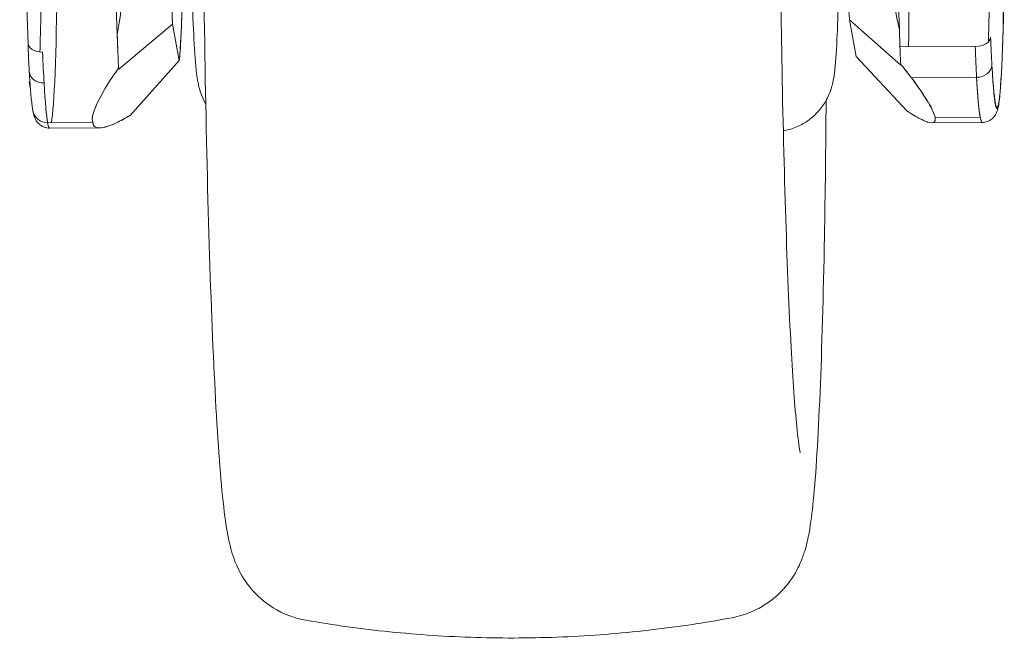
# Model space of a CAD drawing. Header units: millimetres. Extents: x -275 to -235, y -723 to -375.
# Tile 1 of 41: x -270 to -238, y -723 to -703. Entities that reach past the tile are written whole.
import ezdxf

# ---------------------------------------------------------------- set-up
doc = ezdxf.new("R2010")
doc.units = ezdxf.units.MM

msp = doc.modelspace()

# ---------------------------------------------------------------- linework, layer by layer
at = {"color": 0, "linetype": 'Continuous', "lineweight": 0}
for p, q in [((-270.181, -703.315), (-270.458, -695.343)), ((-241.236, -702.843), (-241.305, -700.873)), ((-267.286, -701.029), (-267.217, -703)), ((-242.896, -702.519), (-242.675, -703.736)), ((-241.188, -704.016), (-242.896, -702.519)), ((-242.675, -703.736), (-242.896, -702.519)), ((-242.896, -702.519), (-241.188, -704.016)), ((-265.38, -702.654), (-267.169, -704.158)), ((-267.169, -704.158), (-265.38, -702.654)), ((-265.159, -703.871), (-265.38, -702.654)), ((-265.38, -702.654), (-265.159, -703.871)), ((-241.216, -703.416), (-241.236, -702.843)), ((-267.217, -703), (-267.197, -703.572)), ((-238.718, -703.401), (-241.216, -703.416)), ((-242.675, -703.736), (-240.981, -705.545)), ((-240.981, -705.545), (-242.675, -703.736)), ((-267.169, -704.158), (-267.175, -704.125)), ((-267.175, -704.125), (-267.169, -704.158)), ((-266.788, -705.694), (-265.159, -703.871)), ((-241.194, -703.983), (-241.188, -704.016)), ((-241.188, -704.016), (-241.194, -703.983)), ((-240.838, -704.438), (-238.672, -704.425)), ((-238.672, -704.425), (-240.838, -704.438)), ((-270.105, -704.769), (-270.139, -704.58)), ((-268.05, -705.8), (-268.01, -706.019)), ((-268.01, -706.019), (-268.05, -705.8)), ((-240.051, -705.758), (-238.552, -705.749)), ((-238.552, -705.749), (-240.051, -705.758)), ((-268.03, -705.926), (-269.529, -705.935)), ((-269.529, -705.935), (-268.03, -705.926)), ((-269.465, -706.113), (-267.815, -706.103)), ((-267.805, -706.103), (-267.805, -706.103)), ((-240.164, -705.936), (-240.164, -705.936)), ((-238.488, -705.926), (-240.156, -705.936))]:
    msp.add_line(p, q, dxfattribs=at)
at = {"color": 0, "linetype": 'Continuous', "lineweight": 0, "extrusion": (0, 0, -1)}
for centre, major_axis, ratio, start_param, end_param in [((-265.259, -698.129), (-0.036, 6), 0.037599, -2.424934, 0.211298), ((-265.259, -698.129), (-0.036, 6), 0.037599, 0.211298, 2.84753), ((-238.036, -697.923), (0.045, -7.5), 0.037599, -1.359498, 0.622785), ((-269.513, -698.113), (0.048, -8), 0.037599, -1.173148, -0.211298), ((-238.536, -697.926), (0.048, -8), 0.037599, -1.13086, -0.842973), ((-241.026, -697.983), (-0.048, 8), 0.037599, -2.317096, -2.223476), ((-238.705, -703.097), (0.5, 0.017), 0.606888, 0.047325, 1.618121), ((-238.087, -700.36), (-0.027, 4.5), 0.037599, -2.518808, -2.223476), ((-269.682, -703.284), (-0.5, -0.017), 0.606888, -1.523471, 0.047325), ((-238.587, -700.363), (-0.03, 5), 0.037599, -2.518808, -2.223476), ((-269.564, -700.55), (-0.03, 5), 0.037599, -2.518808, -2.223476), ((-244.638, -701.013), (-4.27, 4.32), 0.089473, 2.413164, 2.569342), ((-238.664, -704.019), (0.499, 0.029), 0.811683, 0.064416, 1.635213), ((-269.641, -704.206), (-0.499, -0.029), 0.811683, -1.50638, 0), ((-238.536, -697.926), (0.048, -8), 0.037599, 0.211298, 0.622785), ((-269.513, -698.113), (0.048, -8), 0.037599, 0.211298, 0.622785), ((-269.528, -705.446), (-0.492, -0.089), 0.977068, -1.393282, 0), ((-268.014, -698.104), (0.048, -8), 0.037599, 0.211298, 0.276872), ((-238.536, -697.926), (0.048, -8), 0.037599, 0, 0.211298), ((-269.513, -698.113), (0.048, -8), 0.037599, 0, 0.211298), ((-268.014, -698.104), (0.048, -8), 0.037599, 0.145724, 0.211298)]:
    msp.add_ellipse(centre, major_axis=major_axis, ratio=ratio, start_param=start_param, end_param=end_param, dxfattribs=at)
at = {"color": 0, "linetype": 'Continuous', "lineweight": 0}
for centre, major_axis, ratio, start_param, end_param in [((-242.775, -697.994), (-0.036, 6), 0.037599, 0.043014, 2.424934), ((-269.513, -698.113), (0.048, -8), 0.037599, 0.211298, 1.173148), ((-270.013, -698.116), (-0.045, 7.5), 0.037599, -2.387792, -2.041565), ((-238.536, -697.926), (-0.048, 8), 0.037599, -2.29862, -2.010733), ((-267.008, -698.14), (0.048, -8), 0.037599, -0.918117, -0.719477), ((-270.064, -700.553), (0.027, -4.5), 0.037599, -0.918117, -0.91004), ((-241.085, -700.378), (0.03, -5), 0.037599, -0.918117, -0.76595), ((-238.587, -700.363), (0.03, -5), 0.037599, -0.918117, -0.622785), ((-267.065, -700.501), (0.03, -5.052), 0.037599, -0.91736, -0.770849), ((-238.664, -704.019), (0.499, 0.029), 0.811683, -1.635213, -0.064416), ((-269.641, -704.206), (-0.499, -0.029), 0.811683, 0, 1.50638), ((-238.536, -697.926), (0.048, -8), 0.037599, -0.622785, 0), ((-259.052, -697.197), (-8.94, -8.846), 0.118871, -0.470684, -0.154153), ((-269.513, -698.113), (0.048, -8), 0.037599, -0.427499, -0.211298), ((-269.528, -705.446), (-0.492, -0.089), 0.977068, 0, 1.393282), ((-269.513, -698.113), (0.048, -8), 0.037599, -0.211298, 0), ((-268.014, -698.014), (0.049, -8.091), 0.037599, -0.210927, -0.146096)]:
    msp.add_ellipse(centre, major_axis=major_axis, ratio=ratio, start_param=start_param, end_param=end_param, dxfattribs=at)
for points, knots in [([(-263.258, -675.095), (-263.334, -675.213), (-263.389, -675.314), (-263.524, -675.584), (-263.574, -675.719), (-263.696, -676.073), (-263.733, -676.24), (-263.961, -677.34), (-264.015, -678.304), (-264.169, -681.18), (-264.228, -682.851), (-264.317, -686.616), (-264.348, -688.687), (-264.38, -693.066), (-264.382, -695.37), (-264.358, -699.989), (-264.331, -702.304), (-264.253, -706.719), (-264.201, -708.818), (-264.076, -712.601), (-264.003, -714.28), (-263.839, -717.096), (-263.752, -718.193), (-263.595, -719.374), (-263.553, -719.664), (-263.41, -720.22), (-263.365, -720.417), (-263.142, -720.869), (-263.088, -720.971), (-262.897, -721.27), (-262.74, -721.495), (-262.218, -721.953), (-261.909, -722.171), (-261.32, -722.389), (-261.141, -722.439), (-260.952, -722.471)], [0.057665, 0.057665, 0.057665, 0.057665, 0.074247, 0.074247, 0.107357, 0.107357, 0.174475, 0.174475, 0.563837, 0.563837, 0.903407, 0.903407, 1.22823, 1.22823, 1.550472, 1.550472, 1.872157, 1.872157, 2.19426, 2.19426, 2.518484, 2.518484, 2.852835, 2.852835, 2.993943, 2.993943, 3.064497, 3.064497, 3.0821, 3.0821, 3.108458, 3.108458, 3.127684, 3.127684, 3.135052, 3.135052, 3.135052, 3.135052]), ([(-245.191, -689.811), (-245.091, -689.827), (-244.996, -689.85), (-244.701, -689.943), (-244.529, -690.033), (-244.216, -690.243), (-244.096, -690.361), (-243.876, -690.608), (-243.805, -690.724), (-243.683, -690.94), (-243.647, -691.028), (-243.584, -691.194), (-243.564, -691.262), (-243.519, -691.425), (-243.505, -691.5), (-243.442, -691.846), (-243.424, -692.072), (-243.368, -692.814), (-243.34, -693.365), (-243.296, -694.565), (-243.279, -695.182), (-243.254, -696.481), (-243.245, -697.161), (-243.235, -698.524), (-243.235, -699.206), (-243.242, -700.51), (-243.25, -701.131), (-243.274, -702.258), (-243.29, -702.761), (-243.331, -703.635), (-243.351, -703.97), (-243.407, -704.385), (-243.421, -704.478), (-243.466, -704.673), (-243.483, -704.741), (-243.546, -704.928), (-243.584, -705.042), (-243.724, -705.283), (-243.762, -705.343), (-243.812, -705.411)], [6.289251, 6.289251, 6.289251, 6.289251, 6.295072, 6.295072, 6.308416, 6.308416, 6.325778, 6.325778, 6.350626, 6.350626, 6.382636, 6.382636, 6.4235, 6.4235, 6.495602, 6.495602, 6.778336, 6.778336, 7.172708, 7.172708, 7.504345, 7.504345, 7.829551, 7.829551, 8.153416, 8.153416, 8.478232, 8.478232, 8.808017, 8.808017, 9.163543, 9.163543, 9.268797, 9.268797, 9.315446, 9.315446, 9.360983, 9.360983, 9.37405, 9.37405, 9.37405, 9.37405]), ([(-264.364, -690.935), (-264.388, -690.978), (-264.408, -691.017), (-264.476, -691.162), (-264.504, -691.241), (-264.556, -691.399), (-264.572, -691.466), (-264.614, -691.65), (-264.627, -691.74), (-264.677, -692.109), (-264.696, -692.393), (-264.739, -693.206), (-264.757, -693.751), (-264.783, -694.94), (-264.791, -695.569), (-264.799, -696.884), (-264.799, -697.568), (-264.789, -698.93), (-264.781, -699.607), (-264.756, -700.894), (-264.739, -701.502), (-264.7, -702.597), (-264.677, -703.08), (-264.623, -703.921), (-264.606, -704.21), (-264.519, -704.677), (-264.506, -704.778), (-264.393, -705.08), (-264.356, -705.175), (-264.278, -705.313)], [0.067187, 0.067187, 0.067187, 0.067187, 0.078476, 0.078476, 0.112623, 0.112623, 0.160097, 0.160097, 0.260406, 0.260406, 0.569515, 0.569515, 0.935629, 0.935629, 1.265735, 1.265735, 1.59059, 1.59059, 1.914454, 1.914454, 2.239608, 2.239608, 2.570794, 2.570794, 2.936443, 2.936443, 3.039131, 3.039131, 3.074859, 3.074859, 3.074859, 3.074859]), ([(-242.896, -702.519), (-242.916, -702.107), (-242.934, -701.634), (-242.949, -701.1), (-242.95, -701.082), (-242.95, -701.066), (-242.951, -701.048), (-242.968, -700.459), (-242.98, -699.829), (-242.989, -699.158), (-242.998, -698.508), (-243.003, -697.855), (-243.004, -697.2), (-243.004, -697.178), (-243.004, -697.156), (-243.004, -697.136), (-243.004, -696.496), (-243, -695.888), (-242.993, -695.31), (-242.986, -694.75), (-242.975, -694.246), (-242.962, -693.8), (-242.961, -693.785), (-242.961, -693.772), (-242.96, -693.757), (-242.945, -693.272), (-242.927, -692.882), (-242.905, -692.586), (-242.885, -692.299), (-242.862, -692.116), (-242.838, -692.037), (-242.837, -692.034), (-242.836, -692.032), (-242.836, -692.03), (-242.83, -692.013), (-242.825, -692.002), (-242.819, -691.997)], [0, 0, 0, 0, 0.1210938, 0.1210938, 0.1210938, 0.125, 0.125, 0.125, 0.25, 0.25, 0.25, 0.3710938, 0.3710938, 0.3710938, 0.375, 0.375, 0.375, 0.5, 0.5, 0.5, 0.6210938, 0.6210938, 0.6210938, 0.625, 0.625, 0.625, 0.75, 0.75, 0.75, 0.8710937, 0.8710937, 0.8710937, 0.875, 0.875, 0.875, 0.9039887, 0.9039887, 0.9039887, 0.9039887]), ([(-265.247, -692.262), (-265.271, -692.131), (-265.294, -692.097), (-265.317, -692.159), (-265.318, -692.161), (-265.318, -692.163), (-265.319, -692.165), (-265.344, -692.24), (-265.368, -692.425), (-265.389, -692.721), (-265.41, -693.009), (-265.428, -693.384), (-265.443, -693.847), (-265.443, -693.862), (-265.444, -693.878), (-265.444, -693.892), (-265.458, -694.35), (-265.469, -694.867), (-265.477, -695.445), (-265.484, -696.006), (-265.487, -696.594), (-265.487, -697.212), (-265.487, -697.232), (-265.487, -697.251), (-265.487, -697.272), (-265.487, -697.949), (-265.482, -698.622), (-265.473, -699.294), (-265.464, -699.944), (-265.452, -700.555), (-265.436, -701.128), (-265.436, -701.146), (-265.435, -701.166), (-265.435, -701.183), (-265.42, -701.714), (-265.402, -702.185), (-265.383, -702.596)], [0, 0, 0, 0, 0.1210938, 0.1210938, 0.1210938, 0.125, 0.125, 0.125, 0.25, 0.25, 0.25, 0.3710938, 0.3710938, 0.3710938, 0.375, 0.375, 0.375, 0.5, 0.5, 0.5, 0.6210938, 0.6210938, 0.6210938, 0.625, 0.625, 0.625, 0.75, 0.75, 0.75, 0.8710938, 0.8710938, 0.8710938, 0.875, 0.875, 0.875, 0.9942989, 0.9942989, 0.9942989, 0.9942989]), ([(-265.159, -703.871), (-265.137, -703.689), (-265.118, -703.421), (-265.101, -703.066), (-265.1, -703.054), (-265.1, -703.043), (-265.099, -703.031), (-265.081, -702.636), (-265.065, -702.161), (-265.054, -701.603), (-265.043, -701.062), (-265.036, -700.475), (-265.032, -699.841), (-265.032, -699.821), (-265.032, -699.799), (-265.032, -699.78), (-265.029, -699.158), (-265.03, -698.526), (-265.035, -697.88), (-265.04, -697.254), (-265.048, -696.648), (-265.059, -696.061), (-265.06, -696.042), (-265.06, -696.025), (-265.061, -696.005), (-265.074, -695.365), (-265.09, -694.784), (-265.11, -694.261), (-265.129, -693.754), (-265.15, -693.33), (-265.173, -692.989), (-265.174, -692.978), (-265.175, -692.967), (-265.176, -692.957), (-265.199, -692.629), (-265.222, -692.398), (-265.247, -692.262)], [0, 0, 0, 0, 0.121094, 0.121094, 0.121094, 0.125, 0.125, 0.125, 0.25, 0.25, 0.25, 0.371094, 0.371094, 0.371094, 0.375, 0.375, 0.375, 0.5, 0.5, 0.5, 0.621094, 0.621094, 0.621094, 0.625, 0.625, 0.625, 0.75, 0.75, 0.75, 0.871094, 0.871094, 0.871094, 0.875, 0.875, 0.875, 1, 1, 1, 1]), ([(-244.528, -716.902), (-244.528, -716.902), (-244.534, -716.878), (-244.565, -716.707), (-244.606, -716.415), (-244.709, -715.398), (-244.774, -714.5), (-244.899, -712.196), (-244.959, -710.751), (-245.064, -707.511), (-245.107, -705.715), (-245.169, -702.261), (-245.19, -700.633), (-245.203, -698.994)], [3.294033, 3.294033, 3.294033, 3.294033, 3.346329, 3.346329, 3.520463, 3.520463, 3.801368, 3.801368, 4.105427, 4.105427, 4.409486, 4.409486, 4.661661, 4.661661, 4.661661, 4.661661]), ([(-238.164, -704.016), (-238.072, -705.592), (-237.981, -705.893), (-237.892, -704.919), (-237.804, -703.946), (-237.756, -702.138), (-237.751, -699.494)], [0.0000001, 0.0000001, 0.0000001, 0.0000001, 0.5, 0.5, 0.5, 1, 1, 1, 1]), ([(-270.14, -704.235), (-270.143, -704.182), (-270.146, -704.127), (-270.152, -704.014), (-270.155, -703.955), (-270.161, -703.834), (-270.164, -703.771), (-270.169, -703.643), (-270.172, -703.577), (-270.177, -703.441), (-270.18, -703.372), (-270.182, -703.301)], [3.7641507, 3.7641507, 3.7641507, 3.7641507, 3.8232172, 3.8232172, 3.8822837, 3.8822837, 3.9413501, 3.9413501, 4.0004166, 4.0004166, 4.0594831, 4.0594831, 4.0594831, 4.0594831]), ([(-270.02, -705.536), (-270.03, -705.481), (-270.039, -705.423), (-270.056, -705.292), (-270.064, -705.219), (-270.08, -705.061), (-270.088, -704.975), (-270.104, -704.787), (-270.111, -704.687), (-270.126, -704.471), (-270.133, -704.356), (-270.14, -704.235)], [3.3526642, 3.3526642, 3.3526642, 3.3526642, 3.4349615, 3.4349615, 3.5172588, 3.5172588, 3.5995561, 3.5995561, 3.6818534, 3.6818534, 3.7641507, 3.7641507, 3.7641507, 3.7641507]), ([(-238.488, -705.926), (-238.425, -705.926), (-238.364, -705.913), (-238.256, -705.873), (-238.211, -705.845), (-238.134, -705.785), (-238.106, -705.754), (-238.055, -705.689), (-238.038, -705.659), (-237.999, -705.582), (-237.987, -705.546), (-237.93, -705.355), (-237.918, -705.216), (-237.881, -704.829), (-237.866, -704.623), (-237.853, -704.381)], [3.1418193, 3.1418193, 3.1418193, 3.1418193, 3.1555618, 3.1555618, 3.1706232, 3.1706232, 3.1889949, 3.1889949, 3.2144824, 3.2144824, 3.2642995, 3.2642995, 3.4989339, 3.4989339, 3.683223, 3.683223, 3.683223, 3.683223]), ([(-243.812, -705.411), (-243.851, -705.463), (-243.897, -705.521), (-244.011, -705.645), (-244.079, -705.712), (-244.249, -705.851), (-244.351, -705.923), (-244.597, -706.057), (-244.741, -706.118), (-244.964, -706.18), (-245.027, -706.194), (-245.092, -706.205)], [3.09086484, 3.09086484, 3.09086484, 3.09086484, 3.10096508, 3.10096508, 3.11106533, 3.11106533, 3.12116557, 3.12116557, 3.13126581, 3.13126581, 3.13507332, 3.13507332, 3.13507332, 3.13507332]), ([(-243.67, -705.188), (-243.681, -706.777), (-243.7, -708.3), (-243.762, -711.675), (-243.811, -713.429), (-243.934, -716.405), (-244.006, -717.602), (-244.135, -718.897), (-244.176, -719.231), (-244.269, -719.739), (-244.303, -719.907), (-244.402, -720.241), (-244.443, -720.366), (-244.582, -720.693), (-244.671, -720.895), (-244.884, -721.186)], [1.910935, 1.910935, 1.910935, 1.910935, 2.145518, 2.145518, 2.469214, 2.469214, 2.800632, 2.800632, 2.945748, 2.945748, 3.018307, 3.018307, 3.054586, 3.054586, 3.090865, 3.090865, 3.090865, 3.090865]), ([(-269.465, -706.113), (-269.527, -706.113), (-269.589, -706.101), (-269.698, -706.062), (-269.743, -706.035), (-269.821, -705.976), (-269.849, -705.945), (-269.901, -705.881), (-269.918, -705.851), (-269.954, -705.782), (-269.965, -705.751), (-269.985, -705.692), (-269.992, -705.665), (-270.005, -705.612), (-270.011, -705.586), (-270.017, -705.551), (-270.019, -705.543), (-270.02, -705.536)], [3.141366, 3.141366, 3.141366, 3.141366, 3.1551086, 3.1551086, 3.17017, 3.17017, 3.1885417, 3.1885417, 3.2140292, 3.2140292, 3.2562889, 3.2562889, 3.2985485, 3.2985485, 3.3408081, 3.3408081, 3.3526642, 3.3526642, 3.3526642, 3.3526642]), ([(-266.788, -705.694), (-266.959, -705.794), (-267.112, -705.875), (-267.248, -705.937), (-267.35, -705.985), (-267.442, -706.021), (-267.525, -706.048), (-267.552, -706.057), (-267.578, -706.065), (-267.604, -706.072), (-267.811, -706.127), (-267.946, -706.108), (-268.01, -706.019)], [0, 0, 0, 0, 0.25, 0.25, 0.25, 0.4375, 0.4375, 0.4375, 0.5, 0.5, 0.5, 1, 1, 1, 1]), ([(-267.638, -706.08), (-267.627, -706.078), (-267.615, -706.075), (-267.604, -706.072), (-267.432, -706.026), (-267.214, -705.931), (-266.951, -705.786)], [0.4720893, 0.4720893, 0.4720893, 0.4720893, 0.5, 0.5, 0.5, 0.9171881, 0.9171881, 0.9171881, 0.9171881]), ([(-240.288, -705.915), (-240.295, -705.913), (-240.302, -705.911), (-240.309, -705.908), (-240.331, -705.901), (-240.355, -705.893), (-240.379, -705.882), (-240.429, -705.862), (-240.485, -705.837), (-240.546, -705.805), (-240.668, -705.742), (-240.813, -705.655), (-240.981, -705.545)], [0.5419518, 0.5419518, 0.5419518, 0.5419518, 0.5624999, 0.5624999, 0.5624999, 0.6249998, 0.6249998, 0.6249998, 0.7499998, 0.7499998, 0.7499998, 0.9999998, 0.9999998, 0.9999998, 0.9999998]), ([(-240.777, -705.674), (-240.547, -705.814), (-240.37, -705.898), (-240.247, -705.926), (-240.099, -705.96), (-240.032, -705.912), (-240.047, -705.783)], [0.1085824, 0.1085824, 0.1085824, 0.1085824, 0.5, 0.5, 0.5, 0.9697301, 0.9697301, 0.9697301, 0.9697301]), ([(-244.884, -721.186), (-244.936, -721.256), (-244.996, -721.331), (-245.139, -721.492), (-245.222, -721.578), (-245.424, -721.757), (-245.541, -721.85), (-245.821, -722.033), (-245.983, -722.123), (-246.355, -722.279), (-246.564, -722.344), (-246.788, -722.386)], [3.09086484, 3.09086484, 3.09086484, 3.09086484, 3.09961153, 3.09961153, 3.10835822, 3.10835822, 3.11710491, 3.11710491, 3.1258516, 3.1258516, 3.1345983, 3.1345983, 3.1345983, 3.1345983]), ([(-246.788, -722.386), (-247.702, -722.556), (-248.633, -722.697), (-250.517, -722.912), (-251.471, -722.986), (-253.386, -723.067), (-254.347, -723.073), (-256.262, -723.015), (-257.217, -722.952), (-259.104, -722.76), (-260.037, -722.631), (-260.952, -722.471)], [3.1345983, 3.1345983, 3.1345983, 3.1345983, 3.1373054, 3.1373054, 3.1400125, 3.1400125, 3.1427196, 3.1427196, 3.1454267, 3.1454267, 3.1481338, 3.1481338, 3.1481338, 3.1481338])]:
    msp.add_open_spline(points, degree=3, knots=knots, dxfattribs=at)
for points in [[(-240.909, -700.983), (-240.914, -701.856), (-240.921, -702.689), (-240.931, -703.414)], [(-240.93, -703.414), (-240.92, -702.682), (-240.914, -701.846), (-240.909, -700.983)], [(-267.217, -703), (-267.122, -702.49), (-267.053, -701.972), (-267.027, -701.448)], [(-241.494, -701.294), (-241.446, -701.818), (-241.355, -702.335), (-241.236, -702.843)], [(-267.169, -704.158), (-267.187, -703.808), (-267.203, -703.422), (-267.217, -703)], [(-241.228, -703.067), (-241.224, -703.186), (-241.219, -703.303), (-241.214, -703.416)], [(-266.62, -703.697), (-266.62, -703.697), (-266.62, -703.697), (-266.62, -703.697)], [(-266.619, -703.696), (-266.619, -703.696), (-266.619, -703.696), (-266.619, -703.696)], [(-267.175, -704.125), (-267.299, -704.297), (-267.406, -704.455), (-267.496, -704.599)], [(-240.838, -704.438), (-240.942, -704.299), (-241.061, -704.147), (-241.194, -703.983)], [(-240.945, -704.297), (-240.945, -704.297), (-240.945, -704.297), (-240.945, -704.297)], [(-240.945, -704.298), (-240.945, -704.298), (-240.945, -704.298), (-240.945, -704.298)], [(-240.838, -704.438), (-240.356, -705.085), (-240.092, -705.531), (-240.051, -705.758)], [(-240.281, -705.251), (-240.398, -705.055), (-240.556, -704.822), (-240.756, -704.55)], [(-268.05, -705.8), (-268.039, -705.69), (-267.997, -705.551), (-267.925, -705.384)], [(-240.065, -705.699), (-240.094, -705.599), (-240.155, -705.468), (-240.248, -705.307)], [(-266.869, -705.74), (-266.842, -705.725), (-266.816, -705.71), (-266.788, -705.694)], [(-240.981, -705.545), (-240.96, -705.559), (-240.939, -705.572), (-240.919, -705.585)], [(-240.051, -705.758), (-240.024, -705.904), (-240.089, -705.962), (-240.247, -705.926)], [(-240.051, -705.758), (-240.052, -705.753), (-240.053, -705.748), (-240.054, -705.743)], [(-240.048, -705.775), (-240.049, -705.769), (-240.05, -705.763), (-240.051, -705.758)], [(-268.01, -706.019), (-268.005, -706.026), (-268, -706.033), (-267.993, -706.039)], [(-267.988, -706.045), (-267.946, -706.084), (-267.885, -706.103), (-267.805, -706.103)]]:
    msp.add_open_spline(points, degree=3, dxfattribs=at)

doc.saveas('drawing.dxf')
